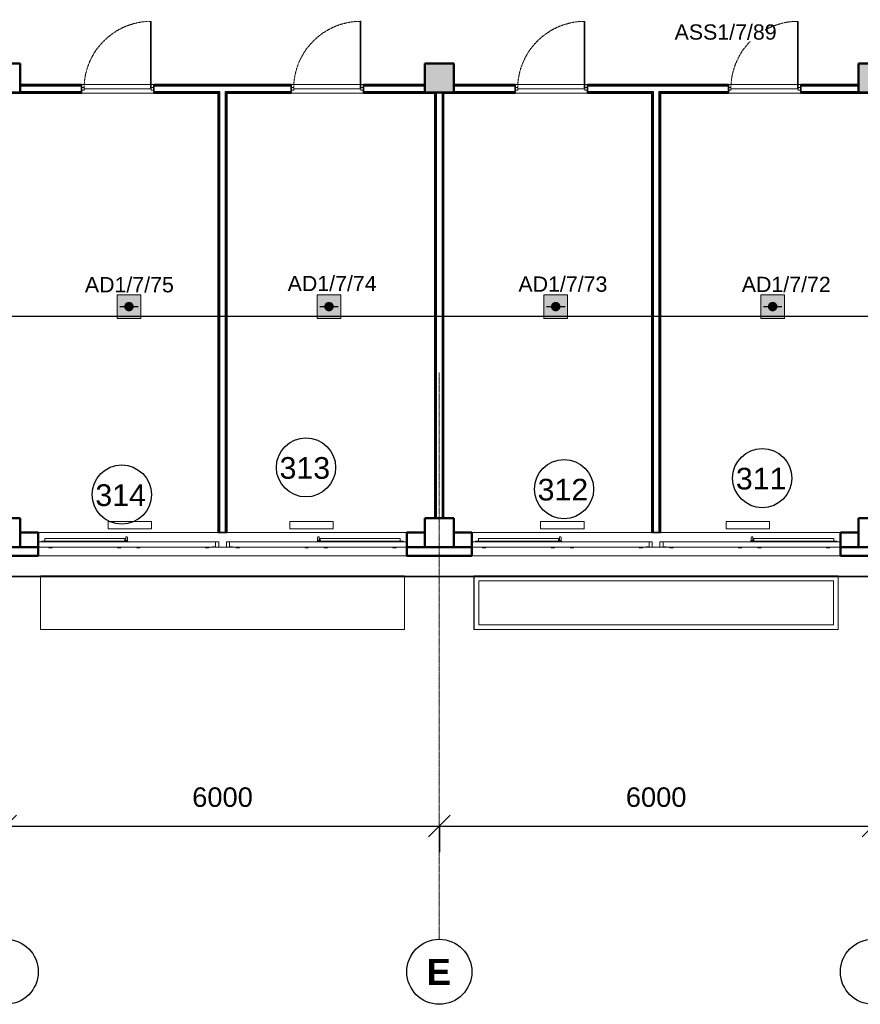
# Model space of a CAD drawing. Header units: millimetres. Extents: x -197461 to 862495, y -970068 to 63888.
# Tile 38 of 205: x -111030 to -99398, y -636389 to -622758. Entities that reach past the tile are written whole.
import ezdxf

# ---------------------------------------------------------------- set-up
doc = ezdxf.new("R2010")
doc.units = ezdxf.units.MM
doc.linetypes.add('CENTER', pattern=[50.8, 31.75, -6.35, 6.35, -6.35])
doc.linetypes.add('Grid Line', pattern=[22.225, 12.7, -3.175, 3.175, -3.175])
doc.layers.get('0').update_dxf_attribs({"linetype": 'CONTINUOUS'})
doc.layers.get('Defpoints').update_dxf_attribs({"linetype": 'CONTINUOUS'})
for name, color, linetype, lineweight in [('A-ANNO-DIMS', 211, 'CONTINUOUS', 9), ('A-AREA-IDEN', 252, 'CONTINUOUS', 25), ('A-Door', 252, 'CONTINUOUS', 0), ('A-FLOR', 192, 'CONTINUOUS', 5), ('A-GLAZ', 151, 'CONTINUOUS', 5), ('A-MASS', 70, 'CONTINUOUS', 5), ('A-Wall', 252, 'CONTINUOUS', 0), ('G-IMPT', 8, 'CONTINUOUS', 5), ('I-WALL', 2, 'CONTINUOUS', 18), ('M-EQPM', 50, 'CONTINUOUS', 5), ('S-Cols', 52, 'CONTINUOUS', 0), ('S-GRID', 1, 'CONTINUOUS', 9), ('S-GRID-IDEN', 1, 'CONTINUOUS', 25)]:
    doc.layers.add(name, color=color, linetype=linetype, lineweight=lineweight)
doc.layers.add('UAS', color=240, linetype='CONTINUOUS')
doc.styles.add('ARIAL', font='arialbd.ttf')
doc.styles.add('Arial_2', font='arial.ttf', dxfattribs={"height": 270})
doc.styles.add('Arial_3', font='arial.ttf', dxfattribs={"height": 300})
doc.dimstyles.new('Arrow_-_2_5mm_Arial', dxfattribs={"dimscale": 304.8, "dimtxt": 275.470038, "dimasz": 0.984252, "dimexe": 1.181102, "dimexo": 0.738189, "dimgap": 0.86122, "dimtad": 1, "dimdec": 0, "dimrnd": 5, "dimzin": 0, "dimdsep": 46, "dimtxsty": 'Arial_2', "dimblk1": 'OBLIQUE', "dimblk2": 'OBLIQUE', "dimsah": 1, "dimcen": 0.09, "dimazin": 0, "dimtfac": 1, "dimtdec": 4, "dimtix": 1, "dimtmove": 0, "dimatfit": 3, "dimfxl": 1, "dimtvp": 1, "dimtfill": 1, "dimtolj": 1, "dimtzin": 0, "dimarcsym": 2})

# ---------------------------------------------------------------- blocks, each defined once
blk = doc.blocks.new('PBL_BIOR_stiklotas_GEZE_02 - BIOR 1000 x 2100mm BIOR 1000 x 2100mm biroji-4009171-Trešā stāva plāns uz atzīmes 6_800')
at = {"layer": 'A-Door'}
for p, q in [((455, 5), (455, 935)), ((465, 935), (455, 935)), ((465, 5), (465, 935)), ((-465, 18), (-500, 18)), ((-465, -18), (-465, 18)), ((465, 5), (455, 5)), ((500, 18), (465, 18)), ((465, 18), (465, -18)), ((-500, -18), (-465, -18)), ((465, -18), (500, -18))]:
    blk.add_line(p, q, dxfattribs=at)
at = {"layer": 'A-Door', "color": 250, "linetype": 'CENTER', "lineweight": 5}
blk.add_line((465, 5), (465, 935), dxfattribs=at)
blk.add_arc((465, 5), 930, 90, 180, dxfattribs=at)
blk = doc.blocks.new('SchueCal_Schueco_AWS-75-BS-SI__Family-02_Type 2_5080x1480 - Schueco_AWS-75-BS-SI__Family-02__Type 2-3433120-Trešā stāva plāns uz atzīmes 6_800')
at = {"layer": 'G-IMPT'}
for p, q in [((-2457, 19), (-2457, -18)), ((-2457, 19), (-1352, 19)), ((-1352, 19), (-1352, -18)), ((-1339, -18), (-1339, 30)), ((-1315, 30), (-1315, -18)), ((1315, -18), (1315, 30)), ((1339, 30), (1339, -18)), ((1352, 19), (1352, -18)), ((1352, 19), (2457, 19)), ((2457, 19), (2457, -18)), ((-2540, -28), (-2540, -103)), ((-2540, -28), (-97, -28)), ((-2540, -103), (-2540, -28)), ((-138, -103), (-2540, -103)), ((-2540, -103), (-1297, -103)), ((-2501, -22), (-2501, -18)), ((-2501, -18), (-2501, -22)), ((-2501, -18), (-1309, -18)), ((-2501, -22), (-1309, -22)), ((-2481, -28), (-2481, -22)), ((-2481, -22), (-2481, -28)), ((-2403, -105), (-2403, -103)), ((-2399, -109), (-2403, -105)), ((-2403, -105), (-2358, -105)), ((-2399, -109), (-2362, -109)), ((-2362, -109), (-2358, -105)), ((-2358, -103), (-2358, -105)), ((-1452, -105), (-1452, -103)), ((-1448, -109), (-1452, -105)), ((-1452, -105), (-1407, -105)), ((-1448, -109), (-1411, -109)), ((-1411, -109), (-1407, -105)), ((-1407, -103), (-1407, -105)), ((-1342, -18), (-1342, -9)), ((-1342, -9), (-1342, -18)), ((-1342, -18), (-1342, -9)), ((-1342, -9), (-1313, -9)), ((-1340, -9), (-1342, -9)), ((-1338, -9), (-1339, -9)), ((-1328, -22), (-1328, -28)), ((-1328, -22), (-1328, -28)), ((-1315, -9), (-1316, -9)), ((-1313, -9), (-1313, -18)), ((-1313, -9), (-1313, -18)), ((-1313, -9), (-1313, -18)), ((-1309, -18), (-1309, -22)), ((-1309, -22), (-1309, -18)), ((-1297, -103), (-63, -103)), ((-1187, -105), (-1187, -103)), ((-1183, -109), (-1187, -105)), ((-1187, -105), (-1142, -105)), ((-1183, -109), (-1146, -109)), ((-1146, -109), (-1142, -105)), ((-1142, -103), (-1142, -105)), ((-235, -105), (-235, -103)), ((-231, -109), (-235, -105)), ((-235, -105), (-190, -105)), ((-231, -109), (-194, -109)), ((-194, -109), (-190, -105)), ((-190, -103), (-190, -105)), ((-97, -98), (-138, -98)), ((-138, -98), (-138, -103)), ((-138, -103), (-138, -98)), ((-138, -98), (-97, -98)), ((-53, -103), (-138, -103)), ((-97, -98), (-97, -28)), ((-97, -28), (-53, -28)), ((-97, -28), (-97, -98)), ((-53, -28), (-53, -103)), ((53, -103), (53, -28)), ((53, -28), (97, -28)), ((137, -103), (53, -103)), ((63, -103), (1296, -103)), ((97, -28), (97, -98)), ((97, -28), (97, -98)), ((97, -28), (2540, -28)), ((97, -98), (137, -98)), ((97, -98), (137, -98)), ((137, -98), (137, -103)), ((137, -98), (137, -103)), ((137, -103), (2540, -103)), ((190, -105), (190, -103)), ((194, -109), (190, -105)), ((190, -105), (235, -105)), ((194, -109), (231, -109)), ((231, -109), (235, -105)), ((235, -103), (235, -105)), ((1142, -105), (1142, -103)), ((1146, -109), (1142, -105)), ((1142, -105), (1186, -105)), ((1146, -109), (1182, -109)), ((1182, -109), (1186, -105)), ((1186, -103), (1186, -105)), ((1296, -103), (2540, -103)), ((1308, -22), (1308, -18)), ((1308, -18), (1308, -22)), ((1308, -18), (2501, -18)), ((1308, -22), (2501, -22)), ((1313, -18), (1313, -9)), ((1313, -9), (1342, -9)), ((1313, -18), (1313, -9)), ((1313, -18), (1313, -9)), ((1316, -9), (1315, -9)), ((1328, -28), (1328, -22)), ((1328, -22), (1328, -28)), ((1339, -9), (1338, -9)), ((1342, -9), (1342, -18)), ((1342, -9), (1342, -18)), ((1342, -18), (1342, -9)), ((1342, -9), (1342, -9)), ((1406, -105), (1406, -103)), ((1410, -109), (1406, -105)), ((1406, -105), (1452, -105)), ((1410, -109), (1448, -109)), ((1448, -109), (1452, -105)), ((1452, -103), (1452, -105)), ((2358, -105), (2358, -103)), ((2362, -109), (2358, -105)), ((2358, -105), (2403, -105)), ((2362, -109), (2399, -109)), ((2399, -109), (2403, -105)), ((2403, -103), (2403, -105)), ((2481, -22), (2481, -28)), ((2481, -22), (2481, -28)), ((2501, -22), (2501, -18)), ((2501, -18), (2501, -22)), ((2540, -103), (2540, -28)), ((2540, -28), (2540, -103))]:
    blk.add_line(p, q, dxfattribs=at)
at = {"layer": 'G-IMPT', "flags": 128}
for points in [[(-1339, 30), (-1336, 39), (-1327, 42)], [(-1327, 42), (-1336, 39), (-1339, 30)], [(-1327, 42), (-1319, 39), (-1315, 30)], [(-1315, 30), (-1319, 39), (-1327, 42)], [(1315, 30), (1319, 39), (1327, 42)], [(1327, 42), (1319, 39), (1315, 30)], [(1339, 30), (1336, 39), (1327, 42)], [(1327, 42), (1336, 39), (1339, 30)], [(-2398, -107), (-2398, -107), (-2398, -107), (-2398, -107), (-2398, -107), (-2398, -107), (-2398, -107), (-2398, -107), (-2398, -107), (-2398, -107), (-2398, -107), (-2398, -107), (-2398, -107), (-2398, -107), (-2398, -107), (-2398, -107), (-2398, -107), (-2398, -107), (-2398, -107), (-2398, -107), (-2398, -107), (-2398, -107), (-2398, -107), (-2398, -107), (-2398, -107), (-2398, -107), (-2398, -107), (-2398, -107), (-2398, -107), (-2398, -107), (-2398, -107), (-2398, -107), (-2398, -107), (-2399, -107), (-2399, -107), (-2399, -107), (-2399, -107)], [(-2362, -107), (-2362, -107), (-2362, -107), (-2363, -107), (-2363, -107), (-2363, -107), (-2363, -107), (-2363, -107), (-2363, -107), (-2363, -107), (-2363, -107), (-2363, -107), (-2363, -107), (-2363, -107), (-2363, -107), (-2363, -107), (-2363, -107), (-2363, -107), (-2363, -107), (-2363, -107), (-2363, -107), (-2363, -107), (-2363, -107), (-2363, -107), (-2363, -107), (-2363, -107), (-2363, -107), (-2363, -107), (-2363, -107), (-2363, -107), (-2363, -107), (-2363, -107), (-2363, -107), (-2363, -107), (-2363, -107), (-2363, -107), (-2363, -107)], [(-1446, -107), (-1446, -107), (-1446, -107), (-1446, -107), (-1446, -107), (-1446, -107), (-1446, -107), (-1446, -107), (-1446, -107), (-1446, -107), (-1446, -107), (-1446, -107), (-1446, -107), (-1446, -107), (-1446, -107), (-1446, -107), (-1446, -107), (-1446, -107), (-1446, -107), (-1447, -107), (-1447, -107), (-1447, -107), (-1447, -107), (-1447, -107), (-1447, -107), (-1447, -107), (-1447, -107), (-1447, -107), (-1447, -107), (-1447, -107), (-1447, -107), (-1447, -107), (-1447, -107), (-1447, -107), (-1447, -107), (-1447, -107), (-1447, -107)], [(-1411, -107), (-1411, -107), (-1411, -107), (-1411, -107), (-1411, -107), (-1411, -107), (-1411, -107), (-1411, -107), (-1411, -107), (-1411, -107), (-1411, -107), (-1411, -107), (-1411, -107), (-1411, -107), (-1411, -107), (-1411, -107), (-1411, -107), (-1411, -107), (-1412, -107), (-1412, -107), (-1412, -107), (-1412, -107), (-1412, -107), (-1412, -107), (-1412, -107), (-1412, -107), (-1412, -107), (-1412, -107), (-1412, -107), (-1412, -107), (-1412, -107), (-1412, -107), (-1412, -107), (-1412, -107), (-1412, -107), (-1412, -107), (-1412, -107)], [(-1181, -107), (-1181, -107), (-1181, -107), (-1181, -107), (-1181, -107), (-1181, -107), (-1181, -107), (-1181, -107), (-1181, -107), (-1181, -107), (-1181, -107), (-1181, -107), (-1181, -107), (-1181, -107), (-1181, -107), (-1181, -107), (-1181, -107), (-1181, -107), (-1181, -107), (-1182, -107), (-1182, -107), (-1182, -107), (-1182, -107), (-1182, -107), (-1182, -107), (-1182, -107), (-1182, -107), (-1182, -107), (-1182, -107), (-1182, -107), (-1182, -107), (-1182, -107), (-1182, -107), (-1182, -107), (-1182, -107), (-1182, -107), (-1182, -107)], [(-1146, -107), (-1146, -107), (-1146, -107), (-1146, -107), (-1146, -107), (-1146, -107), (-1146, -107), (-1146, -107), (-1146, -107), (-1146, -107), (-1146, -107), (-1146, -107), (-1146, -107), (-1146, -107), (-1146, -107), (-1146, -107), (-1146, -107), (-1146, -107), (-1147, -107), (-1147, -107), (-1147, -107), (-1147, -107), (-1147, -107), (-1147, -107), (-1147, -107), (-1147, -107), (-1147, -107), (-1147, -107), (-1147, -107), (-1147, -107), (-1147, -107), (-1147, -107), (-1147, -107), (-1147, -107), (-1147, -107), (-1147, -107), (-1147, -107)], [(-230, -107), (-230, -107), (-230, -107), (-230, -107), (-230, -107), (-230, -107), (-230, -107), (-230, -107), (-230, -107), (-230, -107), (-230, -107), (-230, -107), (-230, -107), (-230, -107), (-230, -107), (-230, -107), (-230, -107), (-230, -107), (-230, -107), (-230, -107), (-230, -107), (-230, -107), (-230, -107), (-230, -107), (-230, -107), (-230, -107), (-230, -107), (-230, -107), (-230, -107), (-230, -107), (-230, -107), (-230, -107), (-230, -107), (-231, -107), (-231, -107), (-231, -107), (-231, -107)], [(-194, -107), (-194, -107), (-194, -107), (-195, -107), (-195, -107), (-195, -107), (-195, -107), (-195, -107), (-195, -107), (-195, -107), (-195, -107), (-195, -107), (-195, -107), (-195, -107), (-195, -107), (-195, -107), (-195, -107), (-195, -107), (-195, -107), (-195, -107), (-195, -107), (-195, -107), (-195, -107), (-195, -107), (-195, -107), (-195, -107), (-195, -107), (-195, -107), (-195, -107), (-195, -107), (-195, -107), (-195, -107), (-195, -107), (-195, -107), (-195, -107), (-195, -107), (-195, -107)], [(195, -107), (195, -107), (195, -107), (195, -107), (195, -107), (195, -107), (195, -107), (195, -107), (195, -107), (195, -107), (195, -107), (195, -107), (195, -107), (195, -107), (195, -107), (195, -107), (195, -107), (195, -107), (195, -107), (195, -107), (195, -107), (195, -107), (195, -107), (195, -107), (195, -107), (195, -107), (195, -107), (195, -107), (195, -107), (195, -107), (195, -107), (195, -107), (195, -107), (194, -107), (194, -107), (194, -107), (194, -107)], [(231, -107), (231, -107), (231, -107), (230, -107), (230, -107), (230, -107), (230, -107), (230, -107), (230, -107), (230, -107), (230, -107), (230, -107), (230, -107), (230, -107), (230, -107), (230, -107), (230, -107), (230, -107), (230, -107), (230, -107), (230, -107), (230, -107), (230, -107), (230, -107), (230, -107), (230, -107), (230, -107), (230, -107), (230, -107), (230, -107), (230, -107), (230, -107), (230, -107), (230, -107), (230, -107), (230, -107), (230, -107)], [(1147, -107), (1147, -107), (1147, -107), (1147, -107), (1147, -107), (1147, -107), (1147, -107), (1147, -107), (1147, -107), (1147, -107), (1147, -107), (1147, -107), (1147, -107), (1147, -107), (1147, -107), (1147, -107), (1147, -107), (1147, -107), (1147, -107), (1146, -107), (1146, -107), (1146, -107), (1146, -107), (1146, -107), (1146, -107), (1146, -107), (1146, -107), (1146, -107), (1146, -107), (1146, -107), (1146, -107), (1146, -107), (1146, -107), (1146, -107), (1146, -107), (1146, -107), (1146, -107)], [(1182, -107), (1182, -107), (1182, -107), (1182, -107), (1182, -107), (1182, -107), (1182, -107), (1182, -107), (1182, -107), (1182, -107), (1182, -107), (1182, -107), (1182, -107), (1182, -107), (1182, -107), (1182, -107), (1182, -107), (1182, -107), (1181, -107), (1181, -107), (1181, -107), (1181, -107), (1181, -107), (1181, -107), (1181, -107), (1181, -107), (1181, -107), (1181, -107), (1181, -107), (1181, -107), (1181, -107), (1181, -107), (1181, -107), (1181, -107), (1181, -107), (1181, -107), (1181, -107)], [(1412, -107), (1412, -107), (1412, -107), (1412, -107), (1412, -107), (1412, -107), (1412, -107), (1412, -107), (1412, -107), (1412, -107), (1412, -107), (1412, -107), (1412, -107), (1412, -107), (1412, -107), (1412, -107), (1412, -107), (1412, -107), (1412, -107), (1411, -107), (1411, -107), (1411, -107), (1411, -107), (1411, -107), (1411, -107), (1411, -107), (1411, -107), (1411, -107), (1411, -107), (1411, -107), (1411, -107), (1411, -107), (1411, -107), (1411, -107), (1411, -107), (1411, -107), (1411, -107)], [(1447, -107), (1447, -107), (1447, -107), (1447, -107), (1447, -107), (1447, -107), (1447, -107), (1447, -107), (1447, -107), (1447, -107), (1447, -107), (1447, -107), (1447, -107), (1447, -107), (1447, -107), (1447, -107), (1447, -107), (1447, -107), (1446, -107), (1446, -107), (1446, -107), (1446, -107), (1446, -107), (1446, -107), (1446, -107), (1446, -107), (1446, -107), (1446, -107), (1446, -107), (1446, -107), (1446, -107), (1446, -107), (1446, -107), (1446, -107), (1446, -107), (1446, -107), (1446, -107)], [(2363, -107), (2363, -107), (2363, -107), (2363, -107), (2363, -107), (2363, -107), (2363, -107), (2363, -107), (2363, -107), (2363, -107), (2363, -107), (2363, -107), (2363, -107), (2363, -107), (2363, -107), (2363, -107), (2363, -107), (2363, -107), (2363, -107), (2363, -107), (2363, -107), (2363, -107), (2363, -107), (2363, -107), (2363, -107), (2363, -107), (2363, -107), (2363, -107), (2363, -107), (2363, -107), (2363, -107), (2363, -107), (2363, -107), (2362, -107), (2362, -107), (2362, -107), (2362, -107)], [(2399, -107), (2399, -107), (2399, -107), (2398, -107), (2398, -107), (2398, -107), (2398, -107), (2398, -107), (2398, -107), (2398, -107), (2398, -107), (2398, -107), (2398, -107), (2398, -107), (2398, -107), (2398, -107), (2398, -107), (2398, -107), (2398, -107), (2398, -107), (2398, -107), (2398, -107), (2398, -107), (2398, -107), (2398, -107), (2398, -107), (2398, -107), (2398, -107), (2398, -107), (2398, -107), (2398, -107), (2398, -107), (2398, -107), (2398, -107), (2398, -107), (2398, -107), (2398, -107)]]:
    blk.add_lwpolyline(points, dxfattribs=at)
blk = doc.blocks.new('SchueCal_Schueco_AWS-75-BS-SI__Family-02_Type 2_5080x1480 - Type 2-3433123-Trešā stāva plāns uz atzīmes 6_800')
blk.add_blockref('SchueCal_Schueco_AWS-75-BS-SI__Family-02_Type 2_5080x1480 - Schueco_AWS-75-BS-SI__Family-02__Type 2-3433120-Trešā stāva plāns uz atzīmes 6_800', (0, 0))
blk = doc.blocks.new('788507_788512_ventil compact cv22 h_ 500mm - wysokość 500mm-1980919-Trešā stāva plāns uz atzīmes 6_800')
at = {"layer": 'M-EQPM', "color": 252}
for p, q in [((0, 0), (600, 0)), ((0, 0), (0, -102)), ((600, -102), (0, -102)), ((600, 0), (600, -102))]:
    blk.add_line(p, q, dxfattribs=at)
blk = doc.blocks.new('Grid - Ass 4_0mm-197408-Trešā stāva plāns uz atzīmes 6_800')
at = {"layer": 'S-GRID-IDEN'}
blk.add_circle((0, 0), 3, dxfattribs=at)
blk = doc.blocks.new('_OBLIQUE')
at = {"color": 0, "linetype": 'ByBlock'}
blk.add_line((-0.5, -0.5), (0.5, 0.5), dxfattribs=at)
blk = doc.blocks.new('*D1307')
at = {"layer": 'A-ANNO-DIMS', "color": 0, "lineweight": -2, "transparency": 16777216}
for p, q in [((-111223, -633923), (-105223, -633923)), ((-111223, -633936), (-111223, -634283)), ((-105223, -633936), (-105223, -634283))]:
    blk.add_line(p, q, dxfattribs=at)
at = {"layer": 'Defpoints', "color": 0, "transparency": 16777216}
for p in [(-111223, -633711), (-105223, -633711), (-105223, -633923)]:
    blk.add_point(p, dxfattribs=at)
at = {"layer": 'A-ANNO-DIMS', "color": 0, "lineweight": -2, "transparency": 16777216, "xscale": 299.9999999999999, "yscale": 299.9999999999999, "zscale": 299.9999999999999, "rotation": 180}
blk.add_blockref('_OBLIQUE', (-111223, -633923), dxfattribs=at)
at = {"layer": 'A-ANNO-DIMS', "color": 0, "lineweight": -2, "transparency": 16777216, "xscale": 299.9999999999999, "yscale": 299.9999999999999, "zscale": 299.9999999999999}
blk.add_blockref('_OBLIQUE', (-105223, -633923), dxfattribs=at)
at = {"layer": 'A-ANNO-DIMS', "color": 0, "transparency": 16777216, "insert": (-108223, -633523), "char_height": 270, "attachment_point": 5, "style": 'Arial_2', "bg_fill": 3, "box_fill_scale": 1.1, "bg_fill_color": 256, "bg_fill_true_color": 13158600, "bg_fill_transparency": 0}
blk.add_mtext('\\A1;6000', dxfattribs=at)
blk = doc.blocks.new('*D1308')
at = {"layer": 'A-ANNO-DIMS', "color": 0, "lineweight": -2, "transparency": 16777216}
for p, q in [((-105223, -633923), (-99223, -633923)), ((-105223, -633936), (-105223, -634283)), ((-99223, -633936), (-99223, -634283))]:
    blk.add_line(p, q, dxfattribs=at)
at = {"layer": 'Defpoints', "color": 0, "transparency": 16777216}
for p in [(-105223, -633711), (-99223, -633711), (-99223, -633923)]:
    blk.add_point(p, dxfattribs=at)
at = {"layer": 'A-ANNO-DIMS', "color": 0, "lineweight": -2, "transparency": 16777216, "xscale": 299.9999999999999, "yscale": 299.9999999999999, "zscale": 299.9999999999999, "rotation": 180}
blk.add_blockref('_OBLIQUE', (-105223, -633923), dxfattribs=at)
at = {"layer": 'A-ANNO-DIMS', "color": 0, "lineweight": -2, "transparency": 16777216, "xscale": 299.9999999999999, "yscale": 299.9999999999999, "zscale": 299.9999999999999}
blk.add_blockref('_OBLIQUE', (-99223, -633923), dxfattribs=at)
at = {"layer": 'A-ANNO-DIMS', "color": 0, "transparency": 16777216, "insert": (-102223, -633523), "char_height": 270, "attachment_point": 5, "style": 'Arial_2', "bg_fill": 3, "box_fill_scale": 1.1, "bg_fill_color": 256, "bg_fill_true_color": 13158600, "bg_fill_transparency": 0}
blk.add_mtext('\\A1;6000', dxfattribs=at)
blk = doc.blocks.new('PBL_telpnu_numeracija_0001 - PBL telpas NUMERĀCIJA-1342367-Trešā stāva plāns uz atzīmes 6_800')
at = {"layer": 'A-AREA-IDEN'}
blk.add_circle((0.034, 0.024), 2.733, dxfattribs=at)
blk = doc.blocks.new('AD-proj')
at = {"lineweight": 5}
blk.add_lwpolyline([(-250, -250), (250, -250), (250, 250), (-250, 250)], close=True, dxfattribs=at)
at = {"const_width": 30}
blk.add_lwpolyline([(-200, 0), (200, 0)], dxfattribs=at)
at = {"const_width": 100}
blk.add_lwpolyline([(-50, 0, 1), (50, 0, 1)], format="xyb", close=True, dxfattribs=at)

msp = doc.modelspace()

# ---------------------------------------------------------------- hatches: boundary and pattern name
at = {"layer": 'A-Wall', "true_color": 0x636466}
h = msp.add_hatch(color=251, dxfattribs=at)
h.paths.add_polyline_path([(-111023.10264, -629861.30086), (-110773.31524, -629860.87269), (-110773.31524, -629856.30351), (-111023.10207, -629856.44557)], flags=0)
h.paths.add_polyline_path([(-105423.10863, -629861.30035), (-105423.21604, -629856.30307), (-105673.31524, -629857.266), (-105673.28983, -629861.30035), (-105423.11519, -629861.30035)], flags=0)
h = msp.add_hatch(color=251, dxfattribs=at)
h.paths.add_polyline_path([(-104773.31524, -629861.30086), (-104773.31524, -629856.30086), (-105023.10207, -629856.30086), (-105023.10207, -629861.30086), (-105007.42988, -629861.30086)], flags=0)
h.paths.add_polyline_path([(-99423.11518, -629861.30035), (-99423.11159, -629861.27219), (-99423.11519, -629856.30106), (-99673.31524, -629856.30086), (-99673.28983, -629861.30035), (-99627.88039, -629861.30035)], flags=0)
h = msp.add_hatch(color=251, dxfattribs=at)
h.paths.add_polyline_path([(-92773.51823, -630182.30086), (-92773.51823, -630181.30086), (-92850.99025, -630182.30086)], flags=0)
h.paths.add_polyline_path([(-104773.51823, -630182.30086), (-104773.51823, -630181.30086), (-105023.10207, -630182.30086)], flags=0)
at = {"layer": 'S-Cols', "true_color": 0x636466}
for points in [[(-105423.30868, -623766.30742), (-105023.30868, -623766.2943), (-105023.34542, -623366.2943), (-105423.3218, -623366.30742), (-105423.30869, -623766.16487)], [(-99423.30868, -623766.30742), (-99023.30868, -623766.2943), (-99023.34542, -623366.2943), (-99423.3218, -623366.32455), (-99423.31196, -623666.51742)]]:
    msp.add_hatch(color=251, dxfattribs=at).paths.add_polyline_path(points, flags=0)
at = {"layer": 'UAS', "lineweight": 50, "true_color": 0xffffff}
h = msp.add_hatch(color=7, dxfattribs=at)
h.dxf.hatch_style = 1
h.paths.add_polyline_path([(-109550.15994, -626730.26391), (-109484.689, -626730.26391, 1)], flags=16)
h.paths.add_polyline_path([(-109353.74712, -626893.94125), (-109353.74712, -626566.58656), (-109681.10182, -626566.58656), (-109681.10182, -626893.94125)])
h = msp.add_hatch(color=7, dxfattribs=at)
h.dxf.hatch_style = 1
h.paths.add_polyline_path([(-106782.58406, -626730.26391), (-106717.11312, -626730.26391, 1)], flags=16)
h.paths.add_polyline_path([(-106586.17124, -626893.94125), (-106586.17124, -626566.58656), (-106913.52594, -626566.58656), (-106913.52594, -626893.94125)])
h = msp.add_hatch(color=7, dxfattribs=at)
h.dxf.hatch_style = 1
h.paths.add_polyline_path([(-103645.46886, -626730.26391), (-103579.99792, -626730.26391, 1)], flags=16)
h.paths.add_polyline_path([(-103449.05604, -626893.94125), (-103449.05604, -626566.58656), (-103776.41073, -626566.58656), (-103776.41073, -626893.94125)])
h = msp.add_hatch(color=7, dxfattribs=at)
h.dxf.hatch_style = 1
h.paths.add_polyline_path([(-100643.62067, -626730.26391), (-100578.14973, -626730.26391, 1)], flags=16)
h.paths.add_polyline_path([(-100447.20785, -626893.94125), (-100447.20785, -626566.58656), (-100774.56254, -626566.58656), (-100774.56254, -626893.94125)])

# ---------------------------------------------------------------- linework, layer by layer
at = {"color": 251, "lineweight": 5, "true_color": 0x636466}
for p, q in [((-105681.3153, -630461.89165), (-110765.31553, -630461.89165)), ((-110765.31553, -630471.89165), (-105681.3153, -630471.89165)), ((-110741.31616, -630458.81438), (-105705.31609, -630458.81433)), ((-110741.31616, -630458.81438), (-110741.31616, -630461.84503)), ((-110741.31616, -630461.84503), (-110741.31616, -630461.89165)), ((-110741.31616, -630471.89165), (-110741.31616, -631201.08674)), ((-105705.31609, -630461.84498), (-105705.31609, -630458.81433)), ((-105705.31609, -630461.84498), (-105705.31609, -630461.89161)), ((-105705.31608, -631201.08669), (-105705.31609, -630471.89165)), ((-99681.31517, -630461.89165), (-104765.31516, -630461.89165)), ((-104765.31516, -630471.89165), (-99681.31517, -630471.89165)), ((-104747.27669, -630458.81438), (-104741.31579, -630458.81438)), ((-104747.27669, -630458.81438), (-104747.27669, -630461.84503)), ((-104747.27669, -630461.84503), (-104747.27669, -630461.89165)), ((-104747.27669, -630471.89165), (-104747.27669, -631201.08675)), ((-104741.31579, -630458.81433), (-99705.31571, -630458.81432)), ((-104741.31579, -630458.81433), (-104741.31579, -630461.84498)), ((-104741.31578, -631201.04005), (-104741.31579, -630471.89165)), ((-104741.31578, -631201.04005), (-104741.31579, -630471.89165)), ((-104741.31579, -630471.89165), (-104741.31578, -631201.04005)), ((-99770.31571, -630526.77427), (-104676.31579, -630526.77429)), ((-104676.31579, -630526.77429), (-104676.31578, -631136.11074)), ((-99770.31571, -631136.11073), (-99770.31571, -630526.77427)), ((-99705.31571, -630461.84497), (-99705.31571, -630458.81432)), ((-99705.31571, -630471.89165), (-99705.31571, -631201.04004)), ((-99705.31571, -630471.89165), (-99705.31571, -631201.04004)), ((-99705.31571, -631201.04004), (-99705.31571, -630471.89165)), ((-110741.31616, -631201.08674), (-105705.31608, -631201.08669)), ((-104747.27669, -631201.08675), (-104741.31578, -631201.08675)), ((-99705.31571, -631201.04004), (-104741.31578, -631201.04005)), ((-99705.31571, -631201.04004), (-104741.31578, -631201.04005)), ((-104741.31578, -631201.04005), (-99705.31571, -631201.04004)), ((-104676.31578, -631136.11074), (-99770.31571, -631136.11073))]:
    msp.add_line(p, q, dxfattribs=at)
at = {"layer": 'A-FLOR', "color": 251, "true_color": 0x636466}
for p, q in [((-111023.31229, -623656.32065), (-111018.31229, -623656.32048)), ((-111023.31196, -623666.32065), (-111018.31196, -623666.32049)), ((-109208.32147, -623716.26113), (-110138.32147, -623716.29163)), ((-110138.32147, -623716.29162), (-109208.32147, -623716.26113)), ((-106308.32147, -623716.16602), (-107238.32147, -623716.19652)), ((-107238.32147, -623716.19652), (-106308.32147, -623716.16602)), ((-105428.31229, -623656.13716), (-105423.3123, -623656.137)), ((-105428.31197, -623666.13716), (-105423.31197, -623666.137)), ((-105023.31228, -623656.51742), (-105018.31228, -623656.51725)), ((-105023.31195, -623666.51742), (-105018.31195, -623666.51725)), ((-103208.32146, -623716.4579), (-104138.32146, -623716.4884)), ((-104138.32146, -623716.48839), (-103208.32146, -623716.4579)), ((-100258.32146, -623716.36115), (-101188.32146, -623716.39165)), ((-101188.32146, -623716.39165), (-100258.32146, -623716.36115)), ((-99428.31229, -623656.33393), (-99423.31229, -623656.33377)), ((-99428.31196, -623666.33393), (-99423.31196, -623666.33377)), ((-111018.30868, -623766.32049), (-111023.30868, -623766.32065)), ((-108283.71335, -623776.66687), (-109173.31949, -623776.61611)), ((-107273.31949, -623776.49943), (-108163.71333, -623777.3747)), ((-108163.71112, -623844.69442), (-108157.8016, -629856.30086)), ((-105560.29711, -623776.14149), (-106273.31948, -623776.8424)), ((-105423.30869, -623766.137), (-105428.30869, -623766.13716)), ((-105283.36641, -623942.30341), (-105283.52976, -623776.12697)), ((-105273.36641, -623771.3025), (-105273.36641, -623766.3025)), ((-105018.30867, -623766.51725), (-105173.36641, -623766.52234)), ((-105173.36641, -623766.52234), (-105173.36641, -623771.29922)), ((-102283.81832, -629856.30086), (-102283.70763, -623776.45868)), ((-99423.31352, -623776.5452), (-100223.31949, -623776.5452)), ((-99423.31352, -623766.33377), (-99428.30868, -623766.33393)), ((-99423.31352, -623766.30742), (-99423.31352, -623771.48074)), ((-105423.1117, -629767.50432), (-105423.21604, -629661.36593)), ((-105368.54832, -629661.31219), (-105283.36641, -629661.22845)), ((-107175.99296, -629856.30086), (-105423.10885, -629854.57774))]:
    msp.add_line(p, q, dxfattribs=at)
at = {"layer": 'A-MASS', "color": 251, "lineweight": 18, "true_color": 0x636466}
for p, q in [((-110765.31553, -630461.89165), (-111681.31503, -630461.89165)), ((-111681.31503, -630471.89165), (-110765.31553, -630471.89165)), ((-110765.31553, -630471.89165), (-110765.31553, -630461.89165)), ((-104765.31516, -630461.89165), (-105681.3153, -630461.89165)), ((-105681.3153, -630461.89165), (-105681.3153, -630471.89165)), ((-105681.3153, -630471.89165), (-104765.31516, -630471.89165)), ((-104765.31516, -630471.89165), (-104765.31516, -630461.89165)), ((-98765.31531, -630461.89165), (-99681.31517, -630461.89165)), ((-99681.31517, -630461.89165), (-99681.31517, -630471.89165)), ((-99681.31517, -630471.89165), (-98765.31531, -630471.89165))]:
    msp.add_line(p, q, dxfattribs=at)
at = {"layer": 'A-Wall', "color": 251, "lineweight": 5, "true_color": 0x636466}
for p, q in [((-110173.32311, -623666.29277), (-111018.31196, -623666.32049)), ((-110173.3227, -623678.79277), (-111018.31155, -623678.82049)), ((-107273.32311, -623666.19767), (-109173.32311, -623666.25998)), ((-107273.3227, -623678.69767), (-109173.3227, -623678.75998)), ((-105428.31197, -623666.13716), (-106273.32311, -623666.16487)), ((-105428.31156, -623678.63716), (-106273.3227, -623678.66487)), ((-104173.3231, -623666.48954), (-105018.31195, -623666.51725)), ((-104173.32269, -623678.98954), (-105018.31154, -623679.01725)), ((-101223.3231, -623666.3928), (-103173.3231, -623666.45675)), ((-101223.32269, -623678.8928), (-103173.32269, -623678.95675)), ((-99428.31196, -623666.33393), (-100223.3231, -623666.36)), ((-99428.31155, -623678.83393), (-100223.32269, -623678.86)), ((-110173.32024, -623753.79277), (-111018.30909, -623753.82049)), ((-110173.31983, -623766.29277), (-111018.30868, -623766.32049)), ((-108261.2141, -623753.73007), (-109173.32024, -623753.75998)), ((-108273.71369, -623766.23048), (-109173.31983, -623766.25998)), ((-108273.51397, -629856.30086), (-108273.71369, -623766.23048)), ((-108261.01397, -629856.30086), (-108261.2141, -623753.73007)), ((-107273.32024, -623753.69767), (-108186.2141, -623753.72761)), ((-108186.01397, -629856.30086), (-108186.2141, -623753.72761)), ((-107273.31983, -623766.19767), (-108173.71369, -623766.2272)), ((-108173.51397, -629856.30086), (-108173.71369, -623766.2272)), ((-105428.3091, -623753.63716), (-106273.32024, -623753.66487)), ((-105428.30869, -623766.13716), (-106273.31983, -623766.16487)), ((-105273.36641, -629661.30716), (-105273.36641, -623771.3025)), ((-105260.86641, -629661.30681), (-105260.86641, -623771.30209)), ((-105185.86641, -629661.30476), (-105185.86641, -623771.29963)), ((-105173.36641, -629661.30442), (-105173.36641, -623771.29922)), ((-104173.32023, -623753.98954), (-105018.30908, -623754.01725)), ((-104173.31982, -623766.48954), (-105018.30867, -623766.51725)), ((-102261.21409, -623753.92684), (-103173.32023, -623753.95675)), ((-102273.71368, -623766.42725), (-103173.31982, -623766.45675)), ((-102273.51397, -629856.30086), (-102273.71368, -623766.42725)), ((-102261.01397, -629856.30086), (-102261.21409, -623753.92684)), ((-101223.32023, -623753.8928), (-102186.21409, -623753.92438)), ((-102186.01397, -629856.30086), (-102186.21409, -623753.92438)), ((-101223.31982, -623766.3928), (-102173.71368, -623766.42397)), ((-102173.51397, -629856.30086), (-102173.71368, -623766.42397)), ((-99428.30909, -623753.83393), (-100223.32023, -623753.86)), ((-99428.30868, -623766.33393), (-100223.31982, -623766.36)), ((-111023.10535, -629861.30086), (-110773.31524, -629861.30086)), ((-110773.31524, -629856.30086), (-108283.51397, -629856.30086)), ((-108163.51397, -629856.30086), (-105673.31524, -629856.30086)), ((-105673.31524, -629861.30086), (-105423.10535, -629861.30086)), ((-105023.10535, -629861.30086), (-104773.31524, -629861.30086)), ((-104773.31524, -629856.30086), (-102283.51397, -629856.30086)), ((-102163.51397, -629856.30086), (-99673.31524, -629856.30086)), ((-99673.31524, -629861.30086), (-99423.10534, -629861.30086)), ((-110763.31524, -630061.30086), (-110773.31524, -630061.30086)), ((-108170.31524, -630061.30086), (-108276.31524, -630061.30086)), ((-105673.51823, -630061.30086), (-105683.31524, -630061.30086)), ((-104763.31524, -630061.30086), (-104773.31524, -630061.30086)), ((-102170.31524, -630061.30086), (-102276.31524, -630061.30086)), ((-99673.51823, -630061.30086), (-99683.31524, -630061.30086)), ((-111673.51823, -630181.30086), (-110773.51823, -630181.30086)), ((-105673.51823, -630181.30086), (-104773.51823, -630181.30086)), ((-99673.51823, -630181.30086), (-98773.7058, -630181.30086))]:
    msp.add_line(p, q, dxfattribs=at)
at = {"layer": 'A-Wall', "color": 251, "lineweight": 50, "true_color": 0x636466}
for p, q in [((-110773.31524, -629856.30086), (-111023.10535, -629856.30086)), ((-111023.10535, -629856.30086), (-111023.10535, -630061.30086)), ((-110773.31524, -630061.30086), (-110773.31524, -629856.30086)), ((-105423.10535, -629856.30086), (-105673.31524, -629856.30086)), ((-105673.31524, -629856.30086), (-105673.31524, -630061.30086)), ((-105423.10535, -630061.30086), (-105423.10535, -629856.30086)), ((-104773.31524, -629856.30086), (-105023.10535, -629856.30086)), ((-105023.10535, -629856.30086), (-105023.10535, -630061.30086)), ((-104773.31524, -630061.30086), (-104773.31524, -629856.30086)), ((-99423.10534, -629856.30086), (-99673.31524, -629856.30086)), ((-99673.31524, -629856.30086), (-99673.31524, -630061.30086)), ((-99423.10534, -630061.30086), (-99423.10534, -629856.30086)), ((-110773.51823, -630061.30086), (-111673.51823, -630061.30086)), ((-111023.10535, -630061.30086), (-110773.31524, -630061.30086)), ((-110773.51823, -630182.30086), (-110773.51823, -630061.30086)), ((-104773.51823, -630061.30086), (-105673.51823, -630061.30086)), ((-105673.51823, -630061.30086), (-105673.51823, -630182.30086)), ((-105673.31524, -630061.30086), (-105423.10535, -630061.30086)), ((-105023.10535, -630061.30086), (-104773.31524, -630061.30086)), ((-104773.51823, -630182.30086), (-104773.51823, -630061.30086)), ((-98773.7058, -630061.30086), (-99673.51823, -630061.30086)), ((-99673.51823, -630061.30086), (-99673.51823, -630182.30086)), ((-99673.31524, -630061.30086), (-99423.10534, -630061.30086)), ((-111673.51823, -630182.30086), (-110773.51823, -630182.30086)), ((-105673.51823, -630182.30086), (-104773.51823, -630182.30086)), ((-99673.51823, -630182.30086), (-98773.7058, -630182.30086))]:
    msp.add_line(p, q, dxfattribs=at)
at = {"layer": 'A-Wall', "color": 251, "true_color": 0x636466}
for p, q in [((-110773.31524, -630061.30086), (-110763.31524, -630061.30086)), ((-108276.31524, -630061.30086), (-108170.31524, -630061.30086)), ((-105683.31524, -630061.30086), (-105673.51823, -630061.30086)), ((-104773.31524, -630061.30086), (-104763.31524, -630061.30086)), ((-102276.31524, -630061.30086), (-102170.31524, -630061.30086)), ((-99683.31524, -630061.30086), (-99673.51823, -630061.30086)), ((-105673.51823, -630182.30086), (-110773.51823, -630182.30086)), ((-99673.51823, -630182.30086), (-104773.51823, -630182.30086))]:
    msp.add_line(p, q, dxfattribs=at)
at = {"layer": 'I-WALL', "color": 251, "lineweight": 35, "true_color": 0x636466}
for p, q in [((-110173.32343, -623656.29277), (-111018.31229, -623656.32049)), ((-110173.3195, -623776.29277), (-110173.32343, -623656.29277)), ((-107273.32344, -623656.19767), (-109173.32343, -623656.25998)), ((-109173.32343, -623656.25998), (-109173.3195, -623776.25998)), ((-107273.3195, -623776.19767), (-107273.32344, -623656.19767)), ((-105428.31229, -623656.13716), (-106273.32344, -623656.16487)), ((-106273.32344, -623656.16487), (-106273.3195, -623776.16487)), ((-104173.32343, -623656.48954), (-105018.31228, -623656.51725)), ((-104173.31949, -623776.48954), (-104173.32343, -623656.48954)), ((-101223.32343, -623656.3928), (-103173.32343, -623656.45675)), ((-103173.32343, -623656.45675), (-103173.31949, -623776.45675)), ((-101223.3195, -623776.3928), (-101223.32343, -623656.3928)), ((-99428.31229, -623656.33393), (-100223.32343, -623656.36)), ((-100223.32343, -623656.36), (-100223.3195, -623776.36)), ((-111163.87604, -623776.32526), (-110173.3195, -623776.29277)), ((-109173.3195, -623776.25998), (-108283.71337, -623776.2308)), ((-108283.71337, -623776.2308), (-108283.51397, -629856.30086)), ((-108163.71337, -623776.22687), (-107273.3195, -623776.19767)), ((-108163.51397, -629856.30086), (-108163.71337, -623776.22687)), ((-106273.3195, -623776.16487), (-105283.36641, -623776.13241)), ((-105283.36641, -623776.13241), (-105283.36641, -629661.30743)), ((-105163.36641, -623776.52201), (-104173.31949, -623776.48954)), ((-105163.36641, -629661.30415), (-105163.36641, -623776.52201)), ((-103173.31949, -623776.45675), (-102283.71336, -623776.42757)), ((-102283.71336, -623776.42757), (-102283.51397, -629856.30086)), ((-102163.71336, -623776.42364), (-101223.3195, -623776.3928)), ((-102163.51397, -629856.30086), (-102163.71336, -623776.42364)), ((-100223.3195, -623776.36), (-99283.44881, -623776.32918)), ((-105283.36641, -629661.30743), (-105163.36641, -629661.30415)), ((-108283.51397, -629856.30086), (-108163.51397, -629856.30086)), ((-102283.51397, -629856.30086), (-102163.51397, -629856.30086))]:
    msp.add_line(p, q, dxfattribs=at)
at = {"layer": 'I-WALL', "color": 251, "lineweight": 5, "true_color": 0x636466}
for p, q in [((-111018.31229, -623656.32049), (-111018.30852, -623771.29414)), ((-110173.32343, -623656.29277), (-109173.32343, -623656.25998)), ((-107273.32344, -623656.19767), (-106273.32344, -623656.16487)), ((-105428.30852, -623771.30758), (-105428.31229, -623656.13716)), ((-105018.31228, -623656.51725), (-105018.30852, -623771.29414)), ((-104173.32343, -623656.48954), (-103173.32343, -623656.45675)), ((-101223.32343, -623656.3928), (-100223.32343, -623656.36)), ((-99428.30852, -623771.30758), (-99428.31229, -623656.33393)), ((-111018.30852, -623771.29414), (-111223.31892, -623771.30086)), ((-109173.3195, -623776.25998), (-110173.3195, -623776.29277)), ((-106273.3195, -623776.16487), (-107273.3195, -623776.19767)), ((-105018.30852, -623771.29414), (-105428.30852, -623771.30758)), ((-103173.31949, -623776.45675), (-104173.31949, -623776.48954)), ((-100223.3195, -623776.36), (-101223.3195, -623776.3928)), ((-99018.30852, -623771.29414), (-99428.30852, -623771.30758))]:
    msp.add_line(p, q, dxfattribs=at)
at = {"layer": 'S-Cols', "color": 251, "lineweight": 50, "true_color": 0x636466}
for p, q in [((-111023.3218, -623366.2943), (-111423.3218, -623366.30742)), ((-111023.30868, -623766.2943), (-111023.3218, -623366.2943)), ((-105023.3218, -623366.2943), (-105423.3218, -623366.30742)), ((-105423.3218, -623366.30742), (-105423.30868, -623766.30742)), ((-105023.30868, -623766.2943), (-105023.3218, -623366.2943)), ((-99023.3218, -623366.2943), (-99423.3218, -623366.30742)), ((-99423.3218, -623366.30742), (-99423.30868, -623766.30742)), ((-111423.30868, -623766.30742), (-111023.30868, -623766.2943)), ((-105423.30868, -623766.30742), (-105023.30868, -623766.2943)), ((-99423.30868, -623766.30742), (-99023.30868, -623766.2943)), ((-111023.11519, -629661.30086), (-111423.11519, -629661.31398)), ((-111023.10207, -630061.30086), (-111023.11519, -629661.30086)), ((-105023.11519, -629661.30086), (-105423.11519, -629661.31398)), ((-105423.11519, -629661.31398), (-105423.10207, -630061.31398)), ((-105023.10207, -630061.30086), (-105023.11519, -629661.30086)), ((-99023.11519, -629661.30086), (-99423.11519, -629661.31398)), ((-99423.11519, -629661.31398), (-99423.10207, -630061.31398)), ((-111423.10207, -630061.31398), (-111023.10207, -630061.30086)), ((-105423.10207, -630061.31398), (-105023.10207, -630061.30086)), ((-99423.10207, -630061.31398), (-99023.10207, -630061.30086))]:
    msp.add_line(p, q, dxfattribs=at)
at = {"layer": 'S-GRID', "color": 251, "linetype": 'Grid Line', "true_color": 0x636466}
msp.add_line((-105223.31524, -635489.27978), (-105223.31524, -627641.16703), dxfattribs=at)
at = {"layer": 'UAS', "color": 1}
msp.add_lwpolyline([(-84215.1984, -623220.857), (-87187.45296, -623220.857), (-87187.45296, -622064.42584), (-87295.34905, -622064.42584), (-87295.34905, -626677.52253), (-85712.66144, -626677.52253), (-85712.66144, -626869.22263), (-115719.39479, -626869.22263)], dxfattribs=at)

# ---------------------------------------------------------------- block references
at = {"layer": 'A-AREA-IDEN', "color": 251, "true_color": 0x636466, "xscale": 149.9999999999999, "yscale": 149.9999999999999, "zscale": 149.9999999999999}
for p in [(-107073.25563, -628959.7468), (-100759.4677, -629108.01383), (-109622.43155, -629336.54336), (-103502.77344, -629260.43087)]:
    msp.add_blockref('PBL_telpnu_numeracija_0001 - PBL telpas NUMERĀCIJA-1342367-Trešā stāva plāns uz atzīmes 6_800', p, dxfattribs=at)
at = {"layer": 'A-Door', "color": 251, "true_color": 0x636466}
for p, rotation in [((-109673.32147, -623716.27638), 0.001879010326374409), ((-106773.32147, -623716.18127), 0.001879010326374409), ((-103673.32146, -623716.47315), 0.001879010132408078), ((-100723.32146, -623716.3764), 0.001879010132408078)]:
    msp.add_blockref('PBL_BIOR_stiklotas_GEZE_02 - BIOR 1000 x 2100mm BIOR 1000 x 2100mm biroji-4009171-Trešā stāva plāns uz atzīmes 6_800', p, dxfattribs=dict(at, rotation=rotation))
at = {"layer": 'A-GLAZ', "color": 251, "true_color": 0x636466}
for p in [(-108223.31524, -629958.80086), (-102223.31524, -629958.80086)]:
    msp.add_blockref('SchueCal_Schueco_AWS-75-BS-SI__Family-02_Type 2_5080x1480 - Type 2-3433123-Trešā stāva plāns uz atzīmes 6_800', p, dxfattribs=at)
at = {"layer": 'M-EQPM', "color": 251, "true_color": 0x636466, "rotation": 180}
for p in [(-109207.64279, -629806.30086), (-106690.1997, -629806.30086), (-103221.35689, -629806.30086), (-100656.07843, -629806.30086)]:
    msp.add_blockref('788507_788512_ventil compact cv22 h_ 500mm - wysokość 500mm-1980919-Trešā stāva plāns uz atzīmes 6_800', p, dxfattribs=at)
at = {"layer": 'S-GRID-IDEN', "color": 251, "true_color": 0x636466, "xscale": 149.9999999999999, "yscale": 149.9999999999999, "zscale": 149.9999999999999}
for p in [(-111223.31524, -635939.27978), (-105223.31524, -635939.27978), (-99223.31524, -635939.27978)]:
    msp.add_blockref('Grid - Ass 4_0mm-197408-Trešā stāva plāns uz atzīmes 6_800', p, dxfattribs=at)
at = {"layer": 'UAS', "xscale": 0.6547093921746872, "yscale": 0.6547093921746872, "zscale": 0.6547093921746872}
for p in [(-109517.42447, -626730.26391), (-106749.84859, -626730.26391), (-103612.73339, -626730.26391), (-100610.8852, -626730.26391)]:
    msp.add_blockref('AD-proj', p, dxfattribs=at)

# ---------------------------------------------------------------- texts
at = {"layer": 'A-AREA-IDEN', "color": 251, "lineweight": 9, "true_color": 0x636466, "char_height": 300, "width": 865.8225, "attachment_point": 1, "style": 'Arial_3'}
for s, insert in [('313', (-107433.37573, -628813.86761)), ('311', (-101119.5878, -628962.13465)), ('314', (-109982.55166, -629190.66418)), ('312', (-103862.89354, -629114.55169))]:
    msp.add_mtext(s, dxfattribs=dict(at, insert=insert))
at = {"layer": 'S-GRID-IDEN', "color": 251, "lineweight": 9, "true_color": 0x636466, "insert": (-105397.49834, -635761.47718), "char_height": 360, "width": 408.860625, "attachment_point": 1, "style": 'ARIAL'}
msp.add_mtext('E', dxfattribs=at)

# ---------------------------------------------------------------- next in the draw order: texts
at = {"layer": 'UAS', "color": 251, "linetype": 'Continuous', "lineweight": 20, "true_color": 0x636466, "char_height": 211.4384766, "width": 1051.7117129, "attachment_point": 5, "style": 'ARIAL', "bg_fill": 3, "box_fill_scale": 1.1, "bg_fill_color": 256, "bg_fill_transparency": 0}
for s, insert in [('\\A1;{\\fArial|b0|i0|c186|p34;\\C1;ASS1/7/89}', (-101261.74279, -622930.59979)), ('\\A1;{\\fArial|b0|i0|c186|p34;\\C1;AD1/7/75}', (-109511.92358, -626428.65956)), ('\\A1;{\\fArial|b0|i0|c186|p34;\\C1;AD1/7/74}', (-106706.57076, -626412.21208)), ('\\A1;{\\fArial|b0|i0|c186|p34;\\C1;AD1/7/73}', (-103513.35485, -626420.41976)), ('\\A1;{\\fArial|b0|i0|c186|p34;\\C1;AD1/7/72}', (-100422.60739, -626424.53163))]:
    msp.add_mtext(s, dxfattribs=dict(at, insert=insert))

# ---------------------------------------------------------------- next in the draw order: dimensions: what is measured, and where the dimension line sits
at = {"layer": 'A-ANNO-DIMS', "color": 251, "true_color": 0x636466}
dim = msp.add_linear_dim(base=(-105223.31524, -633923.45308), p1=(-111223.31524, -633711.32105), p2=(-105223.31524, -633711.32105), dimstyle='Arrow_-_2_5mm_Arial', override={"dimpost": '<>', "dimfxl": 6000}, dxfattribs=at)
dim.commit()
dim.dimension.update_dxf_attribs({"geometry": '*D1307', "text_midpoint": (-108223.31524, -633523.09838)})

# ---------------------------------------------------------------- next in the draw order: dimensions: what is measured, and where the dimension line sits
dim = msp.add_linear_dim(base=(-99223.31524, -633923.45308), p1=(-105223.31524, -633711.32105), p2=(-99223.31524, -633711.32105), dimstyle='Arrow_-_2_5mm_Arial', override={"dimpost": '<>', "dimfxl": 6000}, dxfattribs=at)
dim.commit()
dim.dimension.update_dxf_attribs({"geometry": '*D1308', "text_midpoint": (-102223.31524, -633523.09838)})

doc.saveas('drawing.dxf')
